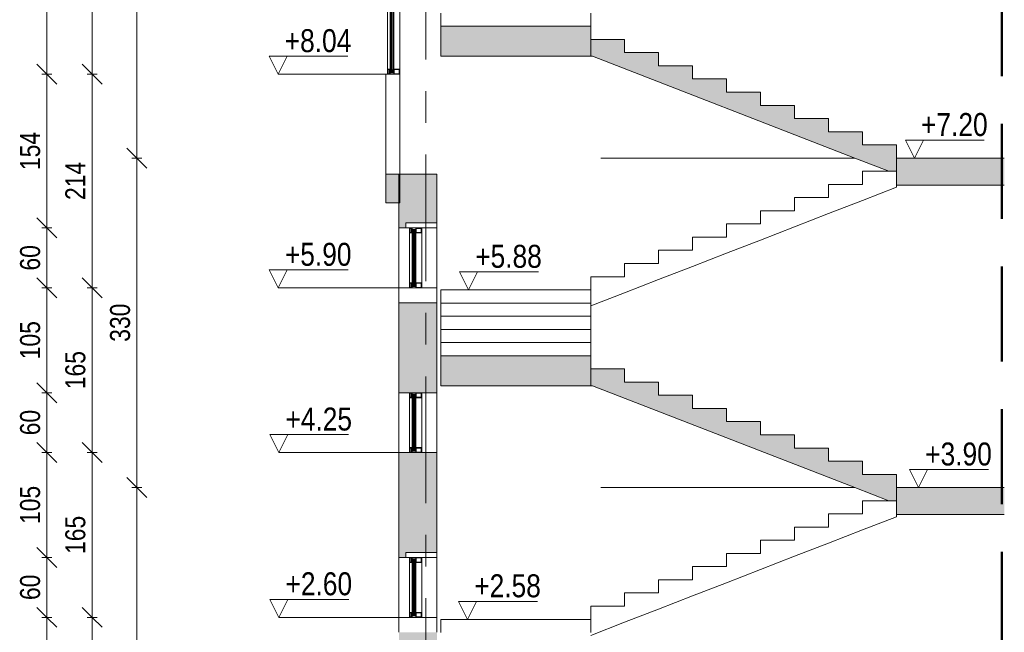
# Model space of a CAD drawing. Header units: centimetres. Extents: x -1434 to 23895, y -8842 to 3590.
# Tile 50 of 75: x 22906 to 23892, y 245 to 859. Entities that reach past the tile are written whole.
import ezdxf

# ---------------------------------------------------------------- set-up
doc = ezdxf.new("R2010")
doc.units = ezdxf.units.CM
doc.linetypes.add('Długa kreska', pattern=[142.875, 95.25, -47.625])
doc.linetypes.add('Oś', pattern=[222.25, 127, -31.75, 31.75, -31.75])
for name, color, linetype, lineweight in [('A-ANNO-DIMS', 211, 'Continuous', 13), ('A-ANNO-DIMS-100', 211, 'Continuous', 13), ('A-AREA', 32, 'Continuous', 13), ('A-DETL', 90, 'Continuous', 9), ('A-FLOR', 192, 'Continuous', 13), ('A-FLOR-PATT', 8, 'Continuous', 13), ('A-GLAZ-CURT', 52, 'Continuous', 9), ('A-GLAZ-CWMG', 51, 'Continuous', 9), ('A-WALL', 113, 'Continuous', 13), ('A-WALL-PATT', 111, 'Continuous', 13), ('G-ANNO-DIMS', 111, 'Continuous', 13), ('S-GRID', 1, 'Continuous', 13), ('S-STRS', 31, 'Continuous', 13)]:
    doc.layers.add(name, color=color, linetype=linetype, lineweight=lineweight)
doc.styles.add('Arial Narrow_3', font='ARIALN.TTF', dxfattribs={"height": 20})
doc.styles.add('Arial Narrow_4', font='ARIALN.TTF', dxfattribs={"height": 23})
doc.dimstyles.new('Diagonal_1_100__0__wewnętrzne', dxfattribs={"dimscale": 30.48, "dimtxt": 20.468619, "dimasz": 0.656168, "dimexe": 0.164042, "dimexo": 0.0625, "dimgap": 0.032808, "dimtad": 1, "dimdec": 0, "dimdsep": 46, "dimtxsty": 'Arial Narrow_3', "dimblk1": 'OBLIQUE', "dimblk2": 'OBLIQUE', "dimsah": 1, "dimcen": 0.09, "dimazin": 0, "dimtfac": 1, "dimtdec": 4, "dimtix": 1, "dimtmove": 0, "dimatfit": 3, "dimfxl": 0.164042, "dimfxlon": 1, "dimtvp": 1, "dimtolj": 1, "dimtzin": 0, "dimarcsym": 2})

# ---------------------------------------------------------------- blocks, each defined once
blk = doc.blocks.new('Schueco_FWS-Glazing1 - SI_38mm_TripGlz 2-2641779-Przekrój A - przez klatkę schodową')
at = {"layer": 'A-GLAZ-CURT'}
for p, q in [((-1248.37, 958.15), (-1244.57, 958.15)), ((-1248.37, 807.6), (-1248.37, 958.15)), ((-1244.57, 958.15), (-1244.57, 807.6)), ((-1244.57, 807.6), (-1248.37, 807.6))]:
    blk.add_line(p, q, dxfattribs=at)
at = {"layer": 'A-GLAZ-CURT', "lineweight": 13}
for p, q in [((-1247.77, 958.15), (-1247.77, 807.6)), ((-1247.77, 957.25), (-1246.67, 957.25)), ((-1246.67, 958.15), (-1246.67, 807.6)), ((-1246.27, 958.15), (-1246.27, 807.6)), ((-1246.27, 957.25), (-1245.17, 957.25)), ((-1245.17, 807.6), (-1245.17, 958.15)), ((-1247.77, 808.5), (-1246.67, 808.5)), ((-1246.27, 808.5), (-1245.17, 808.5))]:
    blk.add_line(p, q, dxfattribs=at)
blk = doc.blocks.new('Rectangular Mullion - Schueco_FWS-50-SI_Tran_CovCap-20mm_Tran-55mm-2449400-Przekrój A - przez klatkę schodową')
at = {"layer": 'A-GLAZ-CWMG', "lineweight": 13}
for p, q in [((-1250.87, 804), (-1250.87, 809)), ((-1250.87, 809), (-1248.38, 809)), ((-1248.87, 808.6), (-1250.47, 808.6)), ((-1250.47, 808.6), (-1250.47, 804.4)), ((-1248.87, 806.6), (-1248.87, 808.6)), ((-1248.38, 809), (-1248.38, 807.6)), ((-1238.77, 809), (-1244.57, 809)), ((-1239.17, 808.6), (-1244.27, 808.6)), ((-1244.27, 808.6), (-1244.27, 806.6)), ((-1239.17, 804.4), (-1239.17, 808.6)), ((-1238.77, 809), (-1238.77, 804)), ((-1248.38, 804), (-1250.87, 804)), ((-1250.47, 804.4), (-1248.87, 804.4)), ((-1244.27, 806.6), (-1248.87, 806.6)), ((-1248.87, 804.4), (-1248.87, 806.4)), ((-1248.87, 806.4), (-1244.27, 806.4)), ((-1244.27, 805.4), (-1248.38, 805.4)), ((-1248.38, 805.4), (-1248.38, 804)), ((-1244.57, 804), (-1244.57, 805.3)), ((-1244.57, 805.3), (-1244.27, 805.3)), ((-1238.77, 804), (-1244.57, 804)), ((-1244.27, 806.4), (-1244.27, 805.4)), ((-1244.27, 805.3), (-1244.27, 804.4)), ((-1244.27, 804.4), (-1239.17, 804.4))]:
    blk.add_line(p, q, dxfattribs=at)
blk = doc.blocks.new('Rectangular Mullion - Schueco_FWS-50-SI_Tran_CovCap-20mm_Tran-55mm-2504783-Przekrój A - przez klatkę schodową')
at = {"layer": 'A-GLAZ-CWMG', "lineweight": 13}
for p, q in [((-1226.38, 650), (-1228.87, 650)), ((-1228.87, 650), (-1228.87, 645)), ((-1228.87, 645), (-1226.38, 645)), ((-1228.47, 645.4), (-1228.47, 649.6)), ((-1228.47, 649.6), (-1226.87, 649.6)), ((-1226.87, 645.4), (-1228.47, 645.4)), ((-1226.87, 649.6), (-1226.87, 647.6)), ((-1226.87, 647.6), (-1222.27, 647.6)), ((-1222.27, 647.4), (-1226.87, 647.4)), ((-1226.87, 647.4), (-1226.87, 645.4)), ((-1226.38, 648.6), (-1226.38, 650)), ((-1222.57, 648.6), (-1226.38, 648.6)), ((-1226.38, 645), (-1226.38, 646.4)), ((-1216.77, 650), (-1222.57, 650)), ((-1222.57, 650), (-1222.57, 648.6)), ((-1222.57, 646.4), (-1222.27, 646.4)), ((-1222.27, 646.3), (-1222.57, 646.3)), ((-1222.57, 645), (-1216.77, 645)), ((-1222.27, 647.6), (-1222.27, 649.6)), ((-1222.27, 649.6), (-1217.17, 649.6)), ((-1222.27, 646.4), (-1222.27, 647.4)), ((-1222.27, 645.4), (-1222.27, 646.3)), ((-1217.17, 645.4), (-1222.27, 645.4)), ((-1217.17, 649.6), (-1217.17, 645.4)), ((-1216.77, 650), (-1216.77, 645))]:
    blk.add_line(p, q, dxfattribs=at)
blk = doc.blocks.new('Schueco_FWS-Glazing1 - SI_38mm_TripGlz 2-2609967-Przekrój A - przez klatkę schodową')
at = {"layer": 'A-GLAZ-CURT'}
for p, q in [((-1226.37, 316.4), (-1222.57, 316.4)), ((-1226.37, 263.6), (-1226.37, 316.4)), ((-1222.57, 316.4), (-1222.57, 263.6)), ((-1222.57, 263.6), (-1226.37, 263.6))]:
    blk.add_line(p, q, dxfattribs=at)
at = {"layer": 'A-GLAZ-CURT', "lineweight": 13}
for p, q in [((-1225.77, 316.4), (-1225.77, 263.6)), ((-1225.77, 315.5), (-1224.67, 315.5)), ((-1224.67, 316.4), (-1224.67, 263.6)), ((-1224.27, 316.4), (-1224.27, 263.6)), ((-1224.27, 315.5), (-1223.17, 315.5)), ((-1223.17, 263.6), (-1223.17, 316.4)), ((-1225.77, 264.5), (-1224.67, 264.5)), ((-1224.27, 264.5), (-1223.17, 264.5))]:
    blk.add_line(p, q, dxfattribs=at)
blk = doc.blocks.new('Rectangular Mullion - Schueco_FWS-50-SI_Tran_CovCap-20mm_Tran-55mm-2505122-Przekrój A - przez klatkę schodową')
at = {"layer": 'A-GLAZ-CWMG'}
for p, q in [((-1228.87, 595), (-1228.87, 645)), ((-1226.38, 647.4), (-1226.38, 647.6)), ((-1226.38, 595), (-1226.38, 645)), ((-1222.57, 647.4), (-1222.57, 647.6)), ((-1216.77, 645), (-1216.77, 595)), ((-1226.38, 592.4), (-1226.38, 592.6)), ((-1222.57, 592.4), (-1222.57, 592.6))]:
    blk.add_line(p, q, dxfattribs=at)
blk = doc.blocks.new('Rectangular Mullion - Schueco_FWS-50-SI_Tran_CovCap-20mm_Tran-55mm-2641781-Przekrój A - przez klatkę schodową')
at = {"layer": 'A-GLAZ-CWMG'}
for p, q in [((-1250.87, 809), (-1250.87, 956.75)), ((-1248.38, 809), (-1248.38, 956.75)), ((-1238.77, 956.75), (-1238.77, 809)), ((-1248.38, 806.4), (-1248.38, 806.6)), ((-1244.57, 806.4), (-1244.57, 806.6))]:
    blk.add_line(p, q, dxfattribs=at)
blk = doc.blocks.new('Rectangular Mullion - Schueco_FWS-50-SI_Tran_CovCap-20mm_Tran-55mm-2504784-Przekrój A - przez klatkę schodową')
at = {"layer": 'A-GLAZ-CWMG', "lineweight": 13}
for p, q in [((-1228.87, 590), (-1228.87, 595)), ((-1228.87, 595), (-1226.38, 595)), ((-1226.87, 594.6), (-1228.47, 594.6)), ((-1228.47, 594.6), (-1228.47, 590.4)), ((-1226.87, 592.6), (-1226.87, 594.6)), ((-1222.27, 592.6), (-1226.87, 592.6)), ((-1226.87, 590.4), (-1226.87, 592.4)), ((-1226.87, 592.4), (-1222.27, 592.4)), ((-1226.38, 595), (-1226.38, 593.6)), ((-1222.27, 591.4), (-1226.38, 591.4)), ((-1226.38, 591.4), (-1226.38, 590)), ((-1216.77, 595), (-1222.57, 595)), ((-1217.17, 594.6), (-1222.27, 594.6)), ((-1222.27, 594.6), (-1222.27, 592.6)), ((-1222.27, 592.4), (-1222.27, 591.4)), ((-1217.17, 590.4), (-1217.17, 594.6)), ((-1216.77, 595), (-1216.77, 590)), ((-1226.38, 590), (-1228.87, 590)), ((-1228.47, 590.4), (-1226.87, 590.4)), ((-1222.57, 590), (-1222.57, 591.3)), ((-1222.57, 591.3), (-1222.27, 591.3)), ((-1216.77, 590), (-1222.57, 590)), ((-1222.27, 591.3), (-1222.27, 590.4)), ((-1222.27, 590.4), (-1217.17, 590.4))]:
    blk.add_line(p, q, dxfattribs=at)
blk = doc.blocks.new('Spot Elevations - Kota wyk 2-385235-Przekrój A - przez klatkę schodową')
at = {"layer": 'G-ANNO-DIMS'}
for p, q in [((-1170.88, 258), (-1179.88, 276)), ((-1179.88, 276), (-1100.96, 276)), ((-1170.88, 258), (-1161.88, 276))]:
    blk.add_line(p, q, dxfattribs=at)
blk = doc.blocks.new('DIMBLOCK34-Przekrój A - przez klatkę schodową')
at = {"layer": 'A-ANNO-DIMS-100'}
for p, q in [((23023.46, 1050), (23013.46, 1060)), ((23028.46, 1050), (23018.46, 1050)), ((23023.46, 1050), (23023.46, 720)), ((23023.46, 1050), (23033.46, 1040)), ((23023.46, 1050), (23028.46, 1050)), ((23023.46, 720), (23013.46, 730)), ((23028.46, 720), (23018.46, 720)), ((23023.46, 720), (23033.46, 710)), ((23023.46, 720), (23028.46, 720))]:
    blk.add_line(p, q, dxfattribs=at)
at = {"layer": 'A-ANNO-DIMS-100', "color": 0, "insert": (22996.61, 865.99), "char_height": 20, "width": 45.6158, "attachment_point": 1, "rotation": 90, "line_spacing_factor": 0.974696, "style": 'Arial Narrow_3'}
blk.add_mtext('330', dxfattribs=at)
blk = doc.blocks.new('_Oblique')
at = {"color": 0, "linetype": 'ByBlock', "lineweight": -2}
blk.add_line((-0.5, -0.5), (0.5, 0.5), dxfattribs=at)
blk = doc.blocks.new('DIMBLOCK35-Przekrój A - przez klatkę schodową')
at = {"layer": 'A-ANNO-DIMS-100'}
for p, q in [((23023.46, 720), (23013.46, 730)), ((23028.46, 720), (23018.46, 720)), ((23023.46, 720), (23023.46, 390)), ((23023.46, 720), (23033.46, 710)), ((23023.46, 720), (23028.46, 720)), ((23023.46, 390), (23013.46, 400)), ((23028.46, 390), (23018.46, 390)), ((23023.46, 390), (23033.46, 380)), ((23023.46, 390), (23028.46, 390))]:
    blk.add_line(p, q, dxfattribs=at)
at = {"layer": 'A-ANNO-DIMS-100', "color": 0, "insert": (22996.61, 535.99), "char_height": 20, "width": 45.6158, "attachment_point": 1, "rotation": 90, "line_spacing_factor": 0.974696, "style": 'Arial Narrow_3'}
blk.add_mtext('330', dxfattribs=at)
blk = doc.blocks.new('DIMBLOCK36-Przekrój A - przez klatkę schodową')
at = {"layer": 'A-ANNO-DIMS-100'}
for p, q in [((23023.46, 390), (23013.46, 400)), ((23028.46, 390), (23018.46, 390)), ((23023.46, 390), (23023.46, 0)), ((23023.46, 390), (23033.46, 380)), ((23023.46, 390), (23028.46, 390)), ((23023.46, 0), (23013.46, 10)), ((23028.46, 0), (23018.46, 0)), ((23023.46, 0), (23033.46, -10)), ((23023.46, 0), (23028.46, 0))]:
    blk.add_line(p, q, dxfattribs=at)
at = {"layer": 'A-ANNO-DIMS-100', "color": 0, "insert": (22996.61, 175.99), "char_height": 20, "width": 45.6158, "attachment_point": 1, "rotation": 90, "line_spacing_factor": 0.974696, "style": 'Arial Narrow_3'}
blk.add_mtext('390', dxfattribs=at)
blk = doc.blocks.new('DIMBLOCK39-Przekrój A - przez klatkę schodową')
at = {"layer": 'A-ANNO-DIMS-100'}
for p, q in [((22978.71, 1380), (22968.71, 1390)), ((22983.71, 1380), (22973.71, 1380)), ((22978.71, 1380), (22978.71, 804)), ((22978.71, 1380), (22988.71, 1370)), ((22978.71, 1380), (22983.71, 1380)), ((22978.71, 804), (22968.71, 814)), ((22983.71, 804), (22973.71, 804)), ((22978.71, 804), (22988.71, 794)), ((22978.71, 804), (22983.71, 804))]:
    blk.add_line(p, q, dxfattribs=at)
at = {"layer": 'A-ANNO-DIMS-100', "color": 0, "insert": (22951.86, 1072.99), "char_height": 20, "width": 45.6158, "attachment_point": 1, "rotation": 90, "line_spacing_factor": 0.974696, "style": 'Arial Narrow_3'}
blk.add_mtext('576', dxfattribs=at)
blk = doc.blocks.new('DIMBLOCK40-Przekrój A - przez klatkę schodową')
at = {"layer": 'A-ANNO-DIMS-100'}
for p, q in [((22978.71, 804), (22968.71, 814)), ((22983.71, 804), (22973.71, 804)), ((22978.71, 804), (22978.71, 590)), ((22978.71, 804), (22988.71, 794)), ((22978.71, 804), (22983.71, 804)), ((22978.71, 590), (22968.71, 600)), ((22983.71, 590), (22973.71, 590)), ((22978.71, 590), (22988.71, 580)), ((22978.71, 590), (22983.71, 590))]:
    blk.add_line(p, q, dxfattribs=at)
at = {"layer": 'A-ANNO-DIMS-100', "color": 0, "insert": (22951.86, 677.99), "char_height": 20, "width": 45.6158, "attachment_point": 1, "rotation": 90, "line_spacing_factor": 0.974696, "style": 'Arial Narrow_3'}
blk.add_mtext('214', dxfattribs=at)
blk = doc.blocks.new('DIMBLOCK41-Przekrój A - przez klatkę schodową')
at = {"layer": 'A-ANNO-DIMS-100'}
for p, q in [((22978.71, 590), (22968.71, 600)), ((22983.71, 590), (22973.71, 590)), ((22978.71, 590), (22978.71, 425)), ((22978.71, 590), (22988.71, 580)), ((22978.71, 590), (22983.71, 590)), ((22978.71, 425), (22968.71, 435)), ((22983.71, 425), (22973.71, 425)), ((22978.71, 425), (22988.71, 415)), ((22978.71, 425), (22983.71, 425))]:
    blk.add_line(p, q, dxfattribs=at)
at = {"layer": 'A-ANNO-DIMS-100', "color": 0, "insert": (22951.86, 488.49), "char_height": 20, "width": 45.6158, "attachment_point": 1, "rotation": 90, "line_spacing_factor": 0.974696, "style": 'Arial Narrow_3'}
blk.add_mtext('165', dxfattribs=at)
blk = doc.blocks.new('DIMBLOCK42-Przekrój A - przez klatkę schodową')
at = {"layer": 'A-ANNO-DIMS-100'}
for p, q in [((22978.71, 425), (22968.71, 435)), ((22983.71, 425), (22973.71, 425)), ((22978.71, 425), (22978.71, 260)), ((22978.71, 425), (22988.71, 415)), ((22978.71, 425), (22983.71, 425)), ((22978.71, 260), (22968.71, 270)), ((22983.71, 260), (22973.71, 260)), ((22978.71, 260), (22988.71, 250)), ((22978.71, 260), (22983.71, 260))]:
    blk.add_line(p, q, dxfattribs=at)
at = {"layer": 'A-ANNO-DIMS-100', "color": 0, "insert": (22951.86, 323.49), "char_height": 20, "width": 45.6158, "attachment_point": 1, "rotation": 90, "line_spacing_factor": 0.974696, "style": 'Arial Narrow_3'}
blk.add_mtext('165', dxfattribs=at)
blk = doc.blocks.new('DIMBLOCK43-Przekrój A - przez klatkę schodową')
at = {"layer": 'A-ANNO-DIMS-100'}
for p, q in [((22978.71, 260), (22968.71, 270)), ((22983.71, 260), (22973.71, 260)), ((22978.71, 260), (22978.71, 0)), ((22978.71, 260), (22988.71, 250)), ((22978.71, 260), (22983.71, 260)), ((22978.71, 0), (22968.71, 10)), ((22983.71, 0), (22973.71, 0)), ((22978.71, 0), (22988.71, -10)), ((22978.71, 0), (22983.71, 0))]:
    blk.add_line(p, q, dxfattribs=at)
at = {"layer": 'A-ANNO-DIMS-100', "color": 0, "insert": (22951.86, 110.99), "char_height": 20, "width": 45.6158, "attachment_point": 1, "rotation": 90, "line_spacing_factor": 0.974696, "style": 'Arial Narrow_3'}
blk.add_mtext('260', dxfattribs=at)
blk = doc.blocks.new('DIMBLOCK45-Przekrój A - przez klatkę schodową')
at = {"layer": 'A-ANNO-DIMS-100'}
for p, q in [((22933.4, 1629), (22923.4, 1639)), ((22938.4, 1629), (22928.4, 1629)), ((22933.4, 1629), (22933.4, 804)), ((22933.4, 1629), (22943.4, 1619)), ((22933.4, 1629), (22938.4, 1629)), ((22933.4, 804), (22923.4, 814)), ((22938.4, 804), (22928.4, 804)), ((22933.4, 804), (22943.4, 794)), ((22933.4, 804), (22938.4, 804))]:
    blk.add_line(p, q, dxfattribs=at)
at = {"layer": 'A-ANNO-DIMS-100', "color": 0, "insert": (22906.55, 1197.49), "char_height": 20, "width": 45.6158, "attachment_point": 1, "rotation": 90, "line_spacing_factor": 0.974696, "style": 'Arial Narrow_3'}
blk.add_mtext('825', dxfattribs=at)
blk = doc.blocks.new('DIMBLOCK46-Przekrój A - przez klatkę schodową')
at = {"layer": 'A-ANNO-DIMS-100'}
for p, q in [((22933.4, 804), (22923.4, 814)), ((22938.4, 804), (22928.4, 804)), ((22933.4, 804), (22933.4, 650)), ((22933.4, 804), (22943.4, 794)), ((22933.4, 804), (22938.4, 804)), ((22933.4, 650), (22923.4, 660)), ((22938.4, 650), (22928.4, 650)), ((22933.4, 650), (22943.4, 640)), ((22933.4, 650), (22938.4, 650))]:
    blk.add_line(p, q, dxfattribs=at)
at = {"layer": 'A-ANNO-DIMS-100', "color": 0, "insert": (22906.55, 707.99), "char_height": 20, "width": 45.6158, "attachment_point": 1, "rotation": 90, "line_spacing_factor": 0.974696, "style": 'Arial Narrow_3'}
blk.add_mtext('154', dxfattribs=at)
blk = doc.blocks.new('DIMBLOCK47-Przekrój A - przez klatkę schodową')
at = {"layer": 'A-ANNO-DIMS-100'}
for p, q in [((22933.4, 650), (22923.4, 660)), ((22938.4, 650), (22928.4, 650)), ((22933.4, 650), (22933.4, 590)), ((22933.4, 650), (22943.4, 640)), ((22933.4, 650), (22938.4, 650)), ((22933.4, 590), (22923.4, 600)), ((22938.4, 590), (22928.4, 590)), ((22933.4, 590), (22943.4, 580)), ((22933.4, 590), (22938.4, 590))]:
    blk.add_line(p, q, dxfattribs=at)
at = {"layer": 'A-ANNO-DIMS-100', "color": 0, "insert": (22906.55, 607.33), "char_height": 20, "width": 30.4105, "attachment_point": 1, "rotation": 90, "line_spacing_factor": 0.974696, "style": 'Arial Narrow_3'}
blk.add_mtext('60', dxfattribs=at)
blk = doc.blocks.new('DIMBLOCK48-Przekrój A - przez klatkę schodową')
at = {"layer": 'A-ANNO-DIMS-100'}
for p, q in [((22933.4, 590), (22923.4, 600)), ((22938.4, 590), (22928.4, 590)), ((22933.4, 590), (22933.4, 485)), ((22933.4, 590), (22943.4, 580)), ((22933.4, 590), (22938.4, 590)), ((22933.4, 485), (22923.4, 495)), ((22938.4, 485), (22928.4, 485)), ((22933.4, 485), (22943.4, 475)), ((22933.4, 485), (22938.4, 485))]:
    blk.add_line(p, q, dxfattribs=at)
at = {"layer": 'A-ANNO-DIMS-100', "color": 0, "insert": (22906.55, 518.49), "char_height": 20, "width": 45.6158, "attachment_point": 1, "rotation": 90, "line_spacing_factor": 0.974696, "style": 'Arial Narrow_3'}
blk.add_mtext('105', dxfattribs=at)
blk = doc.blocks.new('DIMBLOCK49-Przekrój A - przez klatkę schodową')
at = {"layer": 'A-ANNO-DIMS-100'}
for p, q in [((22933.4, 485), (22923.4, 495)), ((22938.4, 485), (22928.4, 485)), ((22933.4, 485), (22933.4, 425)), ((22933.4, 485), (22943.4, 475)), ((22933.4, 485), (22938.4, 485)), ((22933.4, 425), (22923.4, 435)), ((22938.4, 425), (22928.4, 425)), ((22933.4, 425), (22943.4, 415)), ((22933.4, 425), (22938.4, 425))]:
    blk.add_line(p, q, dxfattribs=at)
at = {"layer": 'A-ANNO-DIMS-100', "color": 0, "insert": (22906.55, 442.33), "char_height": 20, "width": 30.4105, "attachment_point": 1, "rotation": 90, "line_spacing_factor": 0.974696, "style": 'Arial Narrow_3'}
blk.add_mtext('60', dxfattribs=at)
blk = doc.blocks.new('DIMBLOCK50-Przekrój A - przez klatkę schodową')
at = {"layer": 'A-ANNO-DIMS-100'}
for p, q in [((22933.4, 425), (22923.4, 435)), ((22938.4, 425), (22928.4, 425)), ((22933.4, 425), (22933.4, 320)), ((22933.4, 425), (22943.4, 415)), ((22933.4, 425), (22938.4, 425)), ((22933.4, 320), (22923.4, 330)), ((22938.4, 320), (22928.4, 320)), ((22933.4, 320), (22943.4, 310)), ((22933.4, 320), (22938.4, 320))]:
    blk.add_line(p, q, dxfattribs=at)
at = {"layer": 'A-ANNO-DIMS-100', "color": 0, "insert": (22906.55, 353.49), "char_height": 20, "width": 45.6158, "attachment_point": 1, "rotation": 90, "line_spacing_factor": 0.974696, "style": 'Arial Narrow_3'}
blk.add_mtext('105', dxfattribs=at)
blk = doc.blocks.new('DIMBLOCK51-Przekrój A - przez klatkę schodową')
at = {"layer": 'A-ANNO-DIMS-100'}
for p, q in [((22933.4, 320), (22923.4, 330)), ((22938.4, 320), (22928.4, 320)), ((22933.4, 320), (22933.4, 260)), ((22933.4, 320), (22943.4, 310)), ((22933.4, 320), (22938.4, 320)), ((22933.4, 260), (22923.4, 270)), ((22938.4, 260), (22928.4, 260)), ((22933.4, 260), (22943.4, 250)), ((22933.4, 260), (22938.4, 260))]:
    blk.add_line(p, q, dxfattribs=at)
at = {"layer": 'A-ANNO-DIMS-100', "color": 0, "insert": (22906.55, 277.33), "char_height": 20, "width": 30.4105, "attachment_point": 1, "rotation": 90, "line_spacing_factor": 0.974696, "style": 'Arial Narrow_3'}
blk.add_mtext('60', dxfattribs=at)
blk = doc.blocks.new('DIMBLOCK52-Przekrój A - przez klatkę schodową')
at = {"layer": 'A-ANNO-DIMS-100'}
for p, q in [((22933.4, 260), (22923.4, 270)), ((22938.4, 260), (22928.4, 260)), ((22933.4, 260), (22933.4, 0)), ((22933.4, 260), (22943.4, 250)), ((22933.4, 260), (22938.4, 260)), ((22933.4, 0), (22923.4, 10)), ((22938.4, 0), (22928.4, 0)), ((22933.4, 0), (22943.4, -10)), ((22933.4, 0), (22938.4, 0))]:
    blk.add_line(p, q, dxfattribs=at)
at = {"layer": 'A-ANNO-DIMS-100', "color": 0, "insert": (22906.55, 110.99), "char_height": 20, "width": 45.6158, "attachment_point": 1, "rotation": 90, "line_spacing_factor": 0.974696, "style": 'Arial Narrow_3'}
blk.add_mtext('260', dxfattribs=at)

msp = doc.modelspace()

# ---------------------------------------------------------------- hatches: boundary and pattern name
at = {"layer": 'A-FLOR-PATT'}
for points in [[(23783.75, 693), (23891.76, 693), (23891.76, 720), (23783.75, 720), (23783.75, 696.86)], [(23783.75, 363), (23891.76, 363), (23891.76, 390), (23783.75, 390), (23783.75, 366.86)]]:
    msp.add_hatch(color=71, dxfattribs=at).paths.add_polyline_path(points, flags=0)
at = {"layer": 'A-WALL-PATT'}
h = msp.add_hatch(color=71, dxfattribs=at)
h.paths.add_polyline_path([(23272.75, 675), (23286.75, 675), (23286.75, 697), (23285.75, 704), (23272.75, 704)], flags=0)
h.paths.add_polyline_path([(23286.75, 1629), (23286.75, 1710), (23272.75, 1710), (23272.75, 1629)], flags=0)
h = msp.add_hatch(color=71, dxfattribs=at)
h.paths.add_polyline_path([(23288.75, -343.79), (23323.75, -343.79), (23323.75, -155), (23285.75, -155), (23285.75, -343.79)], flags=0)
h.paths.add_polyline_path([(23292.75, -80), (23292.75, -75), (23323.75, -75), (23323.75, 245), (23285.75, 245), (23285.75, -80), (23288.6, -80)], flags=0)
h.paths.add_polyline_path([(23285.75, 320), (23292.75, 320), (23292.75, 325), (23323.75, 325), (23323.75, 425), (23285.75, 425), (23285.75, 325)], flags=0)
h.paths.add_polyline_path([(23323.75, 485), (23323.75, 575), (23285.75, 575), (23285.75, 485), (23321.03, 485)], flags=0)
h.paths.add_polyline_path([(23292.75, 650), (23292.75, 655), (23323.75, 655), (23323.75, 704), (23285.75, 704), (23286.75, 697), (23286.75, 675), (23285.75, 675), (23285.75, 650)], flags=0)
at = {"layer": 'S-STRS'}
for points in [[(23477.75, 822), (23477.75, 852), (23327.75, 852), (23327.75, 822), (23476.68, 822)], [(23776.3, 706.8), (23783.75, 706.8), (23783.75, 733.2), (23749.75, 733.2), (23749.75, 746.4), (23715.75, 746.4), (23715.75, 759.6), (23681.75, 759.6), (23681.75, 772.8), (23647.75, 772.8), (23647.75, 786), (23613.75, 786), (23613.75, 799.2), (23579.75, 799.2), (23579.75, 812.4), (23545.75, 812.4), (23545.75, 825.6), (23511.75, 825.6), (23511.75, 838.8), (23477.75, 838.8), (23477.75, 822), (23479.58, 822), (23749.75, 717.11)], [(23327.75, 492), (23477.75, 492), (23477.75, 522), (23327.75, 522)], [(23776.3, 376.8), (23783.75, 376.8), (23783.75, 403.2), (23749.75, 403.2), (23749.75, 416.4), (23715.75, 416.4), (23715.75, 429.6), (23681.75, 429.6), (23681.75, 442.8), (23647.75, 442.8), (23647.75, 456), (23613.75, 456), (23613.75, 469.2), (23579.75, 469.2), (23579.75, 482.4), (23545.75, 482.4), (23545.75, 495.6), (23511.75, 495.6), (23511.75, 508.8), (23477.75, 508.8), (23477.75, 492), (23479.58, 492), (23749.75, 387.11)]]:
    msp.add_hatch(color=71, dxfattribs=at).paths.add_polyline_path(points, flags=0)

# ---------------------------------------------------------------- linework, layer by layer
at = {"layer": 'A-AREA', "lineweight": 9}
for p, q in [((23487.97, 720), (23742.3, 720)), ((23487.97, 390), (23742.3, 390))]:
    msp.add_line(p, q, dxfattribs=at)
at = {"layer": 'A-DETL', "linetype": 'Długa kreska', "lineweight": 50}
msp.add_line((23889.22, -341), (23889.22, 1877), dxfattribs=at)
at = {"layer": 'A-FLOR', "lineweight": 9}
for p, q in [((23783.75, 720), (23891.76, 720)), ((23783.75, 693), (23783.75, 720)), ((23783.75, 693), (23891.76, 693)), ((23783.75, 390), (23891.76, 390)), ((23783.75, 363), (23783.75, 390)), ((23783.75, 363), (23891.76, 363))]:
    msp.add_line(p, q, dxfattribs=at)
at = {"layer": 'A-WALL'}
for p, q in [((23272.75, 804), (23272.75, 704)), ((23286.75, 804), (23272.75, 804)), ((23286.75, 804), (23286.75, 704)), ((23272.75, 704), (23286.75, 704)), ((23323.75, 655), (23292.75, 655)), ((23292.75, 655), (23292.75, 650)), ((23323.75, 650), (23323.75, 655)), ((23323.75, 650), (23292.75, 650)), ((23285.75, 590), (23285.75, 575)), ((23323.75, 590), (23285.75, 590)), ((23323.75, 590), (23323.75, 575)), ((23285.75, 575), (23323.75, 575)), ((23285.75, 425), (23285.75, 465)), ((23323.75, 470), (23323.75, 425)), ((23323.75, 325), (23292.75, 325)), ((23292.75, 325), (23292.75, 320)), ((23323.75, 320), (23292.75, 320)), ((23323.75, 320), (23323.75, 325)), ((23285.75, 260), (23285.75, 245)), ((23323.75, 260), (23285.75, 260)), ((23323.75, 260), (23323.75, 245))]:
    msp.add_line(p, q, dxfattribs=at)
at = {"layer": 'A-WALL', "lineweight": 9}
for p, q in [((23272.75, 675), (23272.75, 704)), ((23285.75, 590), (23285.75, 704)), ((23286.75, 675), (23286.75, 704)), ((23323.75, 704), (23286.75, 704)), ((23323.75, 704), (23323.75, 655)), ((23286.75, 675), (23272.75, 675)), ((23285.75, 650), (23292.75, 650)), ((23323.75, 650), (23323.75, 590)), ((23285.75, 575), (23285.75, 465)), ((23323.75, 575), (23323.75, 470)), ((23323.75, 485), (23285.75, 485)), ((23285.75, 260), (23285.75, 425)), ((23323.75, 425), (23285.75, 425)), ((23323.75, 325), (23323.75, 425)), ((23285.75, 320), (23292.75, 320)), ((23323.75, 320), (23323.75, 260))]:
    msp.add_line(p, q, dxfattribs=at)
at = {"layer": 'G-ANNO-DIMS'}
for p, q in [((23169.58, 804), (23164.79, 804)), ((23272.75, 804), (23169.58, 804)), ((23783.75, 720), (23802.53, 720)), ((23802.53, 720), (23801.74, 720)), ((23168.06, 590), (23164.96, 590)), ((23285.75, 590), (23168.06, 590)), ((23171.14, 425), (23165.5, 425)), ((23285.75, 425), (23171.14, 425)), ((23783.75, 390), (23807.02, 390)), ((23807.02, 390), (23805.9, 390)), ((23169.18, 260), (23165.57, 260)), ((23285.75, 260), (23169.18, 260))]:
    msp.add_line(p, q, dxfattribs=at)
at = {"layer": 'S-GRID', "linetype": 'Oś'}
msp.add_line((23312.75, -292.39), (23312.75, 2019.21), dxfattribs=at)
at = {"layer": 'S-STRS', "lineweight": 9}
for p, q in [((23327.75, 852), (23327.75, 865.2)), ((23477.75, 852), (23477.75, 865.2)), ((23477.75, 852), (23327.75, 852)), ((23327.75, 852), (23327.75, 822)), ((23477.75, 852), (23477.75, 822)), ((23511.75, 838.8), (23477.75, 838.8)), ((23477.75, 838.8), (23477.75, 822)), ((23511.75, 825.6), (23511.75, 838.8)), ((23477.75, 822), (23327.75, 822)), ((23477.75, 822), (23479.58, 822)), ((23742.3, 720), (23479.58, 822)), ((23545.75, 825.6), (23511.75, 825.6)), ((23545.75, 812.4), (23545.75, 825.6)), ((23579.75, 812.4), (23545.75, 812.4)), ((23579.75, 799.2), (23579.75, 812.4)), ((23613.75, 799.2), (23579.75, 799.2)), ((23613.75, 786), (23613.75, 799.2)), ((23647.75, 786), (23613.75, 786)), ((23647.75, 772.8), (23647.75, 786)), ((23681.75, 772.8), (23647.75, 772.8)), ((23681.75, 759.6), (23681.75, 772.8)), ((23715.75, 759.6), (23681.75, 759.6)), ((23715.75, 746.4), (23715.75, 759.6)), ((23749.75, 746.4), (23715.75, 746.4)), ((23749.75, 733.2), (23749.75, 746.4)), ((23783.75, 733.2), (23749.75, 733.2)), ((23783.75, 733.2), (23783.75, 720)), ((23742.3, 720), (23776.3, 706.8)), ((23783.75, 706.8), (23783.75, 720)), ((23749.75, 706.8), (23776.3, 706.8)), ((23749.75, 693.6), (23749.75, 706.8)), ((23776.3, 706.8), (23783.75, 706.8)), ((23715.75, 693.6), (23749.75, 693.6)), ((23715.75, 680.4), (23715.75, 693.6)), ((23749.75, 677.51), (23783.75, 690.71)), ((23783.75, 690.71), (23783.75, 693)), ((23681.75, 680.4), (23715.75, 680.4)), ((23681.75, 667.2), (23681.75, 680.4)), ((23715.75, 664.31), (23749.75, 677.51)), ((23647.75, 667.2), (23681.75, 667.2)), ((23647.75, 654), (23647.75, 667.2)), ((23681.75, 651.11), (23715.75, 664.31)), ((23613.75, 654), (23647.75, 654)), ((23613.75, 640.8), (23613.75, 654)), ((23647.75, 637.91), (23681.75, 651.11)), ((23579.75, 640.8), (23613.75, 640.8)), ((23579.75, 627.6), (23579.75, 640.8)), ((23613.75, 624.71), (23647.75, 637.91)), ((23545.75, 627.6), (23579.75, 627.6)), ((23545.75, 614.4), (23545.75, 627.6)), ((23579.75, 611.51), (23613.75, 624.71)), ((23511.75, 614.4), (23545.75, 614.4)), ((23511.75, 601.2), (23511.75, 614.4)), ((23545.75, 598.31), (23579.75, 611.51)), ((23477.75, 601.2), (23511.75, 601.2)), ((23477.75, 588), (23477.75, 601.2)), ((23511.75, 585.11), (23545.75, 598.31)), ((23327.75, 588), (23477.75, 588)), ((23327.75, 588), (23327.75, 574.8)), ((23477.75, 574.8), (23477.75, 588)), ((23477.75, 571.91), (23511.75, 585.11)), ((23327.75, 574.8), (23477.75, 574.8)), ((23327.75, 561.6), (23327.75, 574.8)), ((23477.75, 561.6), (23477.75, 574.8)), ((23327.75, 561.6), (23477.75, 561.6)), ((23327.75, 548.4), (23327.75, 561.6)), ((23477.75, 548.4), (23477.75, 561.6)), ((23327.75, 548.4), (23477.75, 548.4)), ((23327.75, 535.2), (23327.75, 548.4)), ((23477.75, 535.2), (23477.75, 548.4)), ((23327.75, 535.2), (23477.75, 535.2)), ((23327.75, 522), (23327.75, 535.2)), ((23477.75, 522), (23477.75, 535.2)), ((23477.75, 522), (23327.75, 522)), ((23327.75, 522), (23327.75, 492)), ((23477.75, 522), (23477.75, 492)), ((23511.75, 508.8), (23477.75, 508.8)), ((23477.75, 508.8), (23477.75, 492)), ((23511.75, 495.6), (23511.75, 508.8)), ((23545.75, 495.6), (23511.75, 495.6)), ((23545.75, 482.4), (23545.75, 495.6)), ((23477.75, 492), (23327.75, 492)), ((23477.75, 492), (23479.58, 492)), ((23742.3, 390), (23479.58, 492)), ((23579.75, 482.4), (23545.75, 482.4)), ((23579.75, 469.2), (23579.75, 482.4)), ((23613.75, 469.2), (23579.75, 469.2)), ((23613.75, 456), (23613.75, 469.2)), ((23647.75, 456), (23613.75, 456)), ((23647.75, 442.8), (23647.75, 456)), ((23681.75, 442.8), (23647.75, 442.8)), ((23681.75, 429.6), (23681.75, 442.8)), ((23715.75, 429.6), (23681.75, 429.6)), ((23715.75, 416.4), (23715.75, 429.6)), ((23749.75, 416.4), (23715.75, 416.4)), ((23749.75, 403.2), (23749.75, 416.4)), ((23783.75, 403.2), (23749.75, 403.2)), ((23783.75, 403.2), (23783.75, 390)), ((23742.3, 390), (23776.3, 376.8)), ((23783.75, 376.8), (23783.75, 390)), ((23749.75, 376.8), (23776.3, 376.8)), ((23749.75, 363.6), (23749.75, 376.8)), ((23776.3, 376.8), (23783.75, 376.8)), ((23715.75, 363.6), (23749.75, 363.6)), ((23715.75, 350.4), (23715.75, 363.6)), ((23749.75, 347.51), (23783.75, 360.71)), ((23783.75, 360.71), (23783.75, 363)), ((23681.75, 350.4), (23715.75, 350.4)), ((23681.75, 337.2), (23681.75, 350.4)), ((23715.75, 334.31), (23749.75, 347.51)), ((23647.75, 337.2), (23681.75, 337.2)), ((23647.75, 324), (23647.75, 337.2)), ((23681.75, 321.11), (23715.75, 334.31)), ((23613.75, 324), (23647.75, 324)), ((23613.75, 310.8), (23613.75, 324)), ((23647.75, 307.91), (23681.75, 321.11)), ((23579.75, 310.8), (23613.75, 310.8)), ((23579.75, 297.6), (23579.75, 310.8)), ((23613.75, 294.71), (23647.75, 307.91)), ((23545.75, 297.6), (23579.75, 297.6)), ((23545.75, 284.4), (23545.75, 297.6)), ((23579.75, 281.51), (23613.75, 294.71)), ((23511.75, 284.4), (23545.75, 284.4)), ((23511.75, 271.2), (23511.75, 284.4)), ((23545.75, 268.31), (23579.75, 281.51)), ((23477.75, 271.2), (23511.75, 271.2)), ((23477.75, 258), (23477.75, 271.2)), ((23511.75, 255.11), (23545.75, 268.31)), ((23327.75, 258), (23477.75, 258)), ((23327.75, 258), (23327.75, 244.8)), ((23477.75, 244.8), (23477.75, 258)), ((23477.75, 241.91), (23511.75, 255.11))]:
    msp.add_line(p, q, dxfattribs=at)

# ---------------------------------------------------------------- block references
at = {"layer": 'A-GLAZ-CURT', "lineweight": 13}
for name, p in [('Schueco_FWS-Glazing1 - SI_38mm_TripGlz 2-2641779-Przekrój A - przez klatkę schodową', (24525.37, 0)), ('Schueco_FWS-Glazing1 - SI_38mm_TripGlz 2-2609967-Przekrój A - przez klatkę schodową', (24525.37, 330)), ('Schueco_FWS-Glazing1 - SI_38mm_TripGlz 2-2609967-Przekrój A - przez klatkę schodową', (24525.37, 165)), ('Schueco_FWS-Glazing1 - SI_38mm_TripGlz 2-2609967-Przekrój A - przez klatkę schodową', (24525.37, 0))]:
    msp.add_blockref(name, p, dxfattribs=at)
at = {"layer": 'A-GLAZ-CWMG'}
for name, p in [('Rectangular Mullion - Schueco_FWS-50-SI_Tran_CovCap-20mm_Tran-55mm-2641781-Przekrój A - przez klatkę schodową', (24525.37, 0)), ('Rectangular Mullion - Schueco_FWS-50-SI_Tran_CovCap-20mm_Tran-55mm-2504783-Przekrój A - przez klatkę schodową', (24525.37, 0)), ('Rectangular Mullion - Schueco_FWS-50-SI_Tran_CovCap-20mm_Tran-55mm-2505122-Przekrój A - przez klatkę schodową', (24525.37, 0)), ('Rectangular Mullion - Schueco_FWS-50-SI_Tran_CovCap-20mm_Tran-55mm-2504783-Przekrój A - przez klatkę schodową', (24525.37, -165)), ('Rectangular Mullion - Schueco_FWS-50-SI_Tran_CovCap-20mm_Tran-55mm-2505122-Przekrój A - przez klatkę schodową', (24525.37, -165)), ('Rectangular Mullion - Schueco_FWS-50-SI_Tran_CovCap-20mm_Tran-55mm-2504783-Przekrój A - przez klatkę schodową', (24525.37, -330)), ('Rectangular Mullion - Schueco_FWS-50-SI_Tran_CovCap-20mm_Tran-55mm-2505122-Przekrój A - przez klatkę schodową', (24525.37, -330))]:
    msp.add_blockref(name, p, dxfattribs=at)
at = {"layer": 'A-GLAZ-CWMG', "lineweight": 13}
for name, p in [('Rectangular Mullion - Schueco_FWS-50-SI_Tran_CovCap-20mm_Tran-55mm-2449400-Przekrój A - przez klatkę schodową', (24525.37, 0)), ('Rectangular Mullion - Schueco_FWS-50-SI_Tran_CovCap-20mm_Tran-55mm-2504784-Przekrój A - przez klatkę schodową', (24525.37, 0)), ('Rectangular Mullion - Schueco_FWS-50-SI_Tran_CovCap-20mm_Tran-55mm-2449400-Przekrój A - przez klatkę schodową', (24547.37, -379)), ('Rectangular Mullion - Schueco_FWS-50-SI_Tran_CovCap-20mm_Tran-55mm-2449400-Przekrój A - przez klatkę schodową', (24547.37, -544))]:
    msp.add_blockref(name, p, dxfattribs=at)
at = {"layer": 'G-ANNO-DIMS'}
for p in [(24335.67, 546), (24972.61, 462), (24335.84, 332), (24526.34, 330), (24336.37, 167), (24976.77, 132), (24336.45, 2), (24525.37, 0)]:
    msp.add_blockref('Spot Elevations - Kota wyk 2-385235-Przekrój A - przez klatkę schodową', p, dxfattribs=at)

# ---------------------------------------------------------------- texts
at = {"layer": 'G-ANNO-DIMS', "char_height": 23, "width": 79.9367, "attachment_point": 1, "line_spacing_factor": 0.974696, "style": 'Arial Narrow_4'}
for s, insert in [('+8.04', (23171.49, 849.1)), ('+7.20', (23808.43, 765.1)), ('+5.90', (23171.66, 635.1)), ('+5.88', (23362.16, 633.1)), ('+4.25', (23172.19, 470.1)), ('+3.90', (23812.59, 435.1)), ('+2.60', (23172.26, 305.1)), ('+2.58', (23361.19, 303.1))]:
    msp.add_mtext(s, dxfattribs=dict(at, insert=insert))

# ---------------------------------------------------------------- dimensions: what is measured, and where the dimension line sits
at = {"layer": 'A-ANNO-DIMS'}
for base, p1, p2, override, picture, middle in [((22933.4, 804), (22938.4, 1629), (22938.4, 804), {"dimpost": '<>', "dimfxl": 825}, 'DIMBLOCK45-Przekrój A - przez klatkę schodową', (22922.19, 1216.5)), ((22978.71, 804), (22983.71, 1380), (22983.71, 804), {"dimpost": '<>', "dimfxl": 576}, 'DIMBLOCK39-Przekrój A - przez klatkę schodową', (22967.5, 1092)), ((23023.46, 720), (23028.46, 1050), (23028.46, 720), {"dimpost": '<>', "dimfxl": 330}, 'DIMBLOCK34-Przekrój A - przez klatkę schodową', (23012.25, 885)), ((22933.4, 650), (22938.4, 804), (22938.4, 650), {"dimpost": '<>', "dimfxl": 154}, 'DIMBLOCK46-Przekrój A - przez klatkę schodową', (22922.19, 727)), ((22978.71, 590), (22983.71, 804), (22983.71, 590), {"dimpost": '<>', "dimfxl": 214}, 'DIMBLOCK40-Przekrój A - przez klatkę schodową', (22967.67, 697)), ((23023.46, 390), (23028.46, 720), (23028.46, 390), {"dimpost": '<>', "dimfxl": 330}, 'DIMBLOCK35-Przekrój A - przez klatkę schodową', (23012.25, 555)), ((22933.4, 590), (22938.4, 650), (22938.4, 590), {"dimpost": '<>', "dimfxl": 60}, 'DIMBLOCK47-Przekrój A - przez klatkę schodową', (22922.19, 620)), ((22933.4, 485), (22938.4, 590), (22938.4, 485), {"dimpost": '<>', "dimfxl": 105}, 'DIMBLOCK48-Przekrój A - przez klatkę schodową', (22922.19, 537.5)), ((22978.71, 425), (22983.71, 590), (22983.71, 425), {"dimpost": '<>', "dimfxl": 165}, 'DIMBLOCK41-Przekrój A - przez klatkę schodową', (22967.5, 507.5)), ((22933.4, 425), (22938.4, 485), (22938.4, 425), {"dimpost": '<>', "dimfxl": 60}, 'DIMBLOCK49-Przekrój A - przez klatkę schodową', (22922.19, 455)), ((22933.4, 320), (22938.4, 425), (22938.4, 320), {"dimpost": '<>', "dimfxl": 105}, 'DIMBLOCK50-Przekrój A - przez klatkę schodową', (22922.19, 372.5)), ((22978.71, 260), (22983.71, 425), (22983.71, 260), {"dimpost": '<>', "dimfxl": 165}, 'DIMBLOCK42-Przekrój A - przez klatkę schodową', (22967.5, 342.5)), ((23023.46, 0), (23028.46, 390), (23028.46, 0), {"dimpost": '<>', "dimfxl": 390}, 'DIMBLOCK36-Przekrój A - przez klatkę schodową', (23012.25, 195)), ((22933.4, 260), (22938.4, 320), (22938.4, 260), {"dimpost": '<>', "dimfxl": 60}, 'DIMBLOCK51-Przekrój A - przez klatkę schodową', (22922.19, 290)), ((22933.4, 0), (22938.4, 260), (22938.4, 0), {"dimpost": '<>', "dimfxl": 260}, 'DIMBLOCK52-Przekrój A - przez klatkę schodową', (22922.19, 130)), ((22978.71, 0), (22983.71, 260), (22983.71, 0), {"dimpost": '<>', "dimfxl": 260}, 'DIMBLOCK43-Przekrój A - przez klatkę schodową', (22967.5, 130))]:
    dim = msp.add_linear_dim(base=base, p1=p1, p2=p2, angle=90, dimstyle='Diagonal_1_100__0__wewnętrzne', override=override, dxfattribs=at)
    dim.commit()
    dim.dimension.update_dxf_attribs({"geometry": picture, "text_midpoint": middle})

doc.saveas('drawing.dxf')
